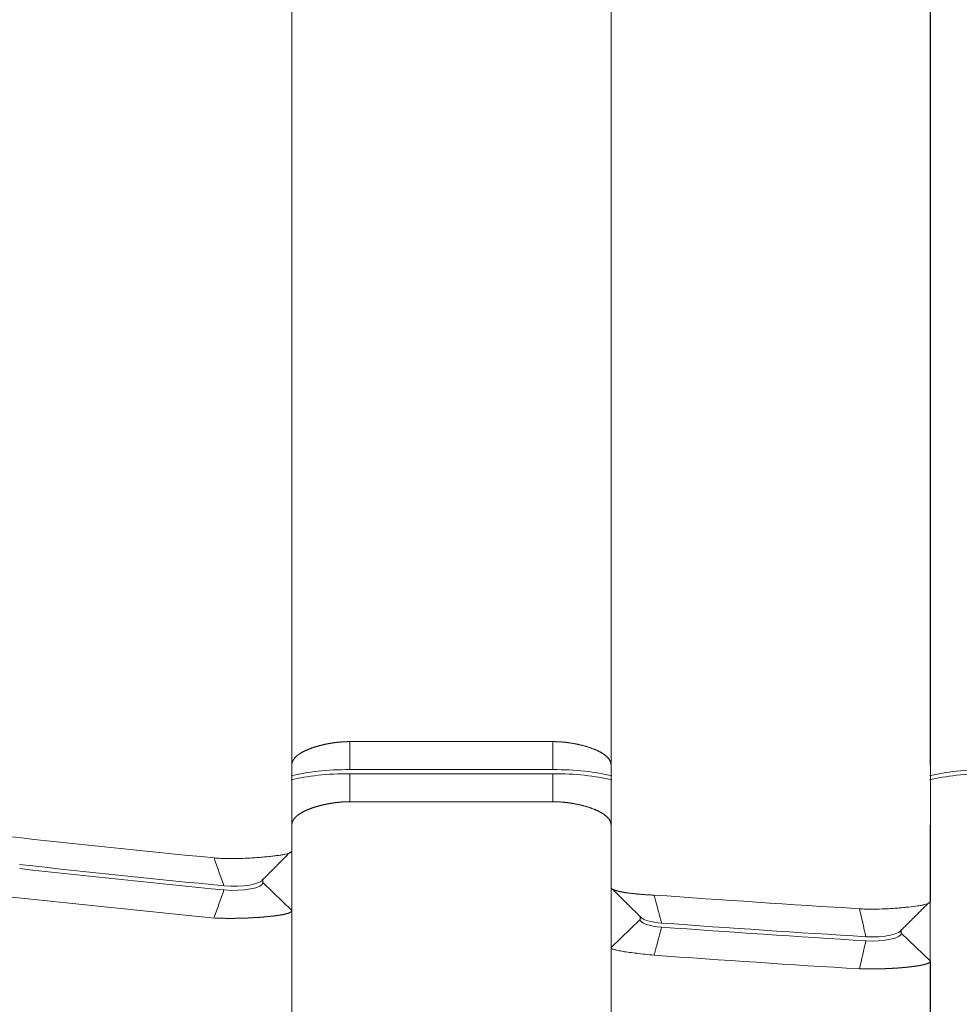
# Model space of a CAD drawing. Header units: millimetres. Extents: x 25069 to 61396, y 8621 to 21558.
# Tile 199 of 256: x 38313 to 38330, y 11519 to 11536. Entities that reach past the tile are written whole.
import ezdxf

# ---------------------------------------------------------------- set-up
doc = ezdxf.new("R2010")
doc.units = ezdxf.units.MM
doc.layers.add('10', color=7, linetype='Continuous')

msp = doc.modelspace()

# ---------------------------------------------------------------- linework, layer by layer
at = {"layer": '10', "color": 7, "linetype": 'Continuous', "lineweight": 18}
for p, q in [((38323.642, 11599.746), (38323.642, 11522.911)), ((38318.143, 11592.737), (38318.143, 11521.44)), ((38323.644, 11520.802), (38323.644, 11592.733)), ((38329.144, 11592.731), (38329.144, 11520.568)), ((38319.142, 11523.315), (38322.642, 11523.315)), ((38322.642, 11522.833), (38319.142, 11522.833)), ((38319.142, 11522.28), (38319.142, 11522.763)), ((38319.142, 11522.763), (38322.642, 11522.763)), ((38322.642, 11522.28), (38322.642, 11522.763)), ((38323.642, 11522.911), (38323.644, 11520.802)), ((38322.642, 11522.28), (38319.142, 11522.28)), ((38323.642, 11521.876), (38323.642, 11394.846)), ((38318.143, 11521.436), (38318.143, 11521.405)), ((38317.643, 11520.887), (38317.643, 11520.939)), ((38318.143, 11520.405), (38317.643, 11520.887)), ((38323.643, 11520.768), (38323.643, 11520.802)), ((38329.143, 11520.565), (38329.143, 11520.534)), ((38318.143, 11520.405), (38318.143, 11401.837)), ((38323.644, 11519.767), (38324.144, 11520.249)), ((38324.144, 11520.301), (38324.144, 11520.249)), ((38328.644, 11520.015), (38328.644, 11520.067)), ((38329.144, 11519.533), (38328.644, 11520.015)), ((38323.644, 11401.833), (38323.644, 11519.767)), ((38329.144, 11519.533), (38329.144, 11401.831))]:
    msp.add_line(p, q, dxfattribs=at)
at = {"layer": '10', "color": 7, "linetype": 'Continuous', "lineweight": 13}
for p, q in [((38329.142, 11522.912), (38329.142, 11599.746)), ((38318.142, 11522.912), (38318.142, 11599.485)), ((38318.142, 11395.107), (38318.142, 11521.876)), ((38329.142, 11394.846), (38329.142, 11521.876))]:
    msp.add_line(p, q, dxfattribs=at)
at = {"layer": '10', "color": 7, "linetype": 'Continuous', "lineweight": 18}
for centre, major_axis, start_param, end_param in [((38348.753, 11542.858), (90.347, -0.005), 4.310995, 4.353016), ((38348.71, 11542.727), (-90.115, 0.005), 1.168832, 1.210958), ((38348.522, 11542.697), (89.69, -0.005), 4.441422, 4.481977), ((38348.487, 11542.559), (-89.429, 0.005), 1.299423, 1.340095)]:
    msp.add_ellipse(centre, major_axis=major_axis, ratio=0.260468, start_param=start_param, end_param=end_param, dxfattribs=at)
for points, knots in [([(38318.142, 11522.911), (38318.142, 11522.913), (38318.142, 11522.917), (38318.143, 11522.924), (38318.143, 11522.93), (38318.144, 11522.936), (38318.145, 11522.942), (38318.146, 11522.948), (38318.148, 11522.954), (38318.15, 11522.959), (38318.152, 11522.965), (38318.154, 11522.971), (38318.156, 11522.977), (38318.159, 11522.982), (38318.161, 11522.988), (38318.164, 11522.993), (38318.167, 11522.999), (38318.171, 11523.004), (38318.174, 11523.01), (38318.178, 11523.015), (38318.182, 11523.021), (38318.186, 11523.026), (38318.19, 11523.031), (38318.195, 11523.036), (38318.199, 11523.041), (38318.204, 11523.046), (38318.209, 11523.051), (38318.214, 11523.056), (38318.22, 11523.061), (38318.225, 11523.066), (38318.231, 11523.071), (38318.236, 11523.076), (38318.242, 11523.081), (38318.248, 11523.085), (38318.255, 11523.09), (38318.261, 11523.095), (38318.267, 11523.099), (38318.274, 11523.104), (38318.281, 11523.108), (38318.288, 11523.113), (38318.295, 11523.117), (38318.302, 11523.121), (38318.309, 11523.126), (38318.316, 11523.13), (38318.324, 11523.134), (38318.331, 11523.138), (38318.339, 11523.142), (38318.347, 11523.146), (38318.355, 11523.15), (38318.363, 11523.154), (38318.371, 11523.158), (38318.379, 11523.162), (38318.387, 11523.166), (38318.396, 11523.169), (38318.404, 11523.173), (38318.413, 11523.177), (38318.421, 11523.18), (38318.43, 11523.184), (38318.439, 11523.187), (38318.448, 11523.191), (38318.457, 11523.194), (38318.466, 11523.198), (38318.475, 11523.201), (38318.484, 11523.204), (38318.493, 11523.208), (38318.502, 11523.211), (38318.511, 11523.214), (38318.52, 11523.217), (38318.53, 11523.22), (38318.539, 11523.223), (38318.549, 11523.226), (38318.558, 11523.229), (38318.568, 11523.232), (38318.577, 11523.234), (38318.587, 11523.237), (38318.596, 11523.24), (38318.606, 11523.243), (38318.616, 11523.245), (38318.625, 11523.248), (38318.635, 11523.25), (38318.645, 11523.253), (38318.654, 11523.255), (38318.664, 11523.257), (38318.674, 11523.26), (38318.684, 11523.262), (38318.694, 11523.264), (38318.703, 11523.266), (38318.713, 11523.269), (38318.723, 11523.271), (38318.733, 11523.273), (38318.743, 11523.275), (38318.752, 11523.277), (38318.762, 11523.278), (38318.772, 11523.28), (38318.782, 11523.282), (38318.791, 11523.284), (38318.801, 11523.286), (38318.811, 11523.287), (38318.821, 11523.289), (38318.83, 11523.29), (38318.84, 11523.292), (38318.85, 11523.293), (38318.859, 11523.295), (38318.869, 11523.296), (38318.879, 11523.297), (38318.888, 11523.299), (38318.898, 11523.3), (38318.907, 11523.301), (38318.917, 11523.302), (38318.926, 11523.303), (38318.936, 11523.304), (38318.945, 11523.305), (38318.955, 11523.306), (38318.964, 11523.307), (38318.973, 11523.308), (38318.983, 11523.309), (38318.992, 11523.309), (38319.001, 11523.31), (38319.01, 11523.311), (38319.019, 11523.311), (38319.028, 11523.312), (38319.037, 11523.313), (38319.046, 11523.313), (38319.055, 11523.313), (38319.064, 11523.314), (38319.073, 11523.314), (38319.082, 11523.314), (38319.091, 11523.315), (38319.099, 11523.315), (38319.108, 11523.315), (38319.117, 11523.315), (38319.125, 11523.315), (38319.134, 11523.315), (38319.139, 11523.315), (38319.142, 11523.315)], [0, 0, 0, 0, 0.010139, 0.020237, 0.030295, 0.040312, 0.050288, 0.060223, 0.070118, 0.079972, 0.089786, 0.099559, 0.109292, 0.118984, 0.128635, 0.138246, 0.147817, 0.157347, 0.166837, 0.176287, 0.185696, 0.195065, 0.204393, 0.213682, 0.22293, 0.232138, 0.241306, 0.250434, 0.259521, 0.268569, 0.277577, 0.286544, 0.295472, 0.304359, 0.313207, 0.322015, 0.330783, 0.339511, 0.3482, 0.356849, 0.365458, 0.374027, 0.382557, 0.391047, 0.399498, 0.407909, 0.416281, 0.424613, 0.432906, 0.44116, 0.449374, 0.457549, 0.465685, 0.473781, 0.481839, 0.489857, 0.497837, 0.505777, 0.513678, 0.521541, 0.529364, 0.537149, 0.544895, 0.552603, 0.560271, 0.567901, 0.575493, 0.583046, 0.59056, 0.598037, 0.605474, 0.612874, 0.620235, 0.627558, 0.634844, 0.642091, 0.6493, 0.656471, 0.663604, 0.670699, 0.677757, 0.684777, 0.691759, 0.698704, 0.705612, 0.712482, 0.719314, 0.72611, 0.732868, 0.739589, 0.746273, 0.752921, 0.759531, 0.766105, 0.772641, 0.779142, 0.785605, 0.792033, 0.798423, 0.804778, 0.811096, 0.817379, 0.823625, 0.829835, 0.83601, 0.842149, 0.848252, 0.85432, 0.860352, 0.866349, 0.872311, 0.878238, 0.88413, 0.889987, 0.895809, 0.901597, 0.90735, 0.913068, 0.918753, 0.924403, 0.930019, 0.935602, 0.941151, 0.946666, 0.952147, 0.957596, 0.963011, 0.968393, 0.973742, 0.979058, 0.984342, 0.989594, 0.994813, 1, 1, 1, 1]), ([(38322.642, 11523.315), (38322.647, 11523.315), (38322.657, 11523.315), (38322.672, 11523.315), (38322.687, 11523.315), (38322.703, 11523.314), (38322.718, 11523.314), (38322.734, 11523.313), (38322.75, 11523.312), (38322.766, 11523.311), (38322.782, 11523.31), (38322.798, 11523.309), (38322.814, 11523.308), (38322.831, 11523.306), (38322.847, 11523.304), (38322.864, 11523.303), (38322.881, 11523.301), (38322.898, 11523.298), (38322.915, 11523.296), (38322.932, 11523.294), (38322.949, 11523.291), (38322.966, 11523.288), (38322.983, 11523.286), (38323, 11523.283), (38323.017, 11523.279), (38323.034, 11523.276), (38323.052, 11523.273), (38323.069, 11523.269), (38323.086, 11523.265), (38323.103, 11523.261), (38323.121, 11523.257), (38323.138, 11523.253), (38323.155, 11523.249), (38323.172, 11523.244), (38323.189, 11523.24), (38323.206, 11523.235), (38323.223, 11523.23), (38323.239, 11523.225), (38323.256, 11523.22), (38323.272, 11523.214), (38323.288, 11523.209), (38323.305, 11523.203), (38323.32, 11523.197), (38323.336, 11523.191), (38323.352, 11523.185), (38323.367, 11523.179), (38323.382, 11523.172), (38323.397, 11523.166), (38323.411, 11523.159), (38323.426, 11523.152), (38323.439, 11523.145), (38323.453, 11523.138), (38323.466, 11523.131), (38323.479, 11523.123), (38323.492, 11523.116), (38323.504, 11523.108), (38323.516, 11523.1), (38323.527, 11523.092), (38323.538, 11523.084), (38323.549, 11523.076), (38323.559, 11523.067), (38323.568, 11523.058), (38323.577, 11523.05), (38323.586, 11523.041), (38323.594, 11523.032), (38323.601, 11523.022), (38323.608, 11523.013), (38323.615, 11523.004), (38323.62, 11522.994), (38323.625, 11522.984), (38323.63, 11522.974), (38323.634, 11522.964), (38323.637, 11522.954), (38323.639, 11522.943), (38323.641, 11522.933), (38323.642, 11522.922), (38323.642, 11522.915), (38323.642, 11522.911)], [0, 0, 0, 0, 0.009151, 0.018401, 0.027753, 0.037205, 0.046761, 0.056419, 0.066181, 0.076048, 0.08602, 0.096098, 0.106283, 0.116576, 0.126976, 0.137485, 0.148103, 0.158831, 0.16967, 0.180619, 0.19168, 0.202853, 0.214138, 0.225536, 0.237047, 0.248672, 0.260412, 0.272266, 0.284235, 0.29632, 0.30852, 0.320837, 0.333271, 0.345821, 0.358489, 0.371274, 0.384178, 0.3972, 0.41034, 0.4236, 0.436979, 0.450477, 0.464095, 0.477833, 0.491692, 0.505671, 0.519771, 0.533992, 0.548334, 0.562798, 0.577384, 0.592092, 0.606922, 0.621875, 0.63695, 0.652148, 0.667469, 0.682913, 0.698481, 0.714173, 0.729988, 0.745927, 0.761991, 0.778178, 0.794491, 0.810927, 0.827489, 0.844176, 0.860987, 0.877924, 0.894986, 0.912174, 0.929487, 0.946927, 0.964492, 0.982183, 1, 1, 1, 1]), ([(38319.142, 11522.28), (38319.139, 11522.28), (38319.134, 11522.28), (38319.125, 11522.28), (38319.117, 11522.28), (38319.108, 11522.28), (38319.099, 11522.279), (38319.091, 11522.279), (38319.082, 11522.279), (38319.073, 11522.279), (38319.064, 11522.278), (38319.055, 11522.278), (38319.046, 11522.278), (38319.037, 11522.277), (38319.028, 11522.277), (38319.019, 11522.276), (38319.01, 11522.276), (38319.001, 11522.275), (38318.992, 11522.274), (38318.983, 11522.273), (38318.973, 11522.273), (38318.964, 11522.272), (38318.955, 11522.271), (38318.945, 11522.27), (38318.936, 11522.269), (38318.926, 11522.268), (38318.917, 11522.267), (38318.907, 11522.266), (38318.898, 11522.265), (38318.888, 11522.263), (38318.879, 11522.262), (38318.869, 11522.261), (38318.859, 11522.259), (38318.85, 11522.258), (38318.84, 11522.257), (38318.83, 11522.255), (38318.821, 11522.254), (38318.811, 11522.252), (38318.801, 11522.25), (38318.791, 11522.249), (38318.782, 11522.247), (38318.772, 11522.245), (38318.762, 11522.243), (38318.752, 11522.241), (38318.743, 11522.239), (38318.733, 11522.237), (38318.723, 11522.235), (38318.713, 11522.233), (38318.703, 11522.231), (38318.694, 11522.229), (38318.684, 11522.227), (38318.674, 11522.224), (38318.664, 11522.222), (38318.654, 11522.22), (38318.645, 11522.217), (38318.635, 11522.215), (38318.625, 11522.212), (38318.616, 11522.21), (38318.606, 11522.207), (38318.596, 11522.205), (38318.587, 11522.202), (38318.577, 11522.199), (38318.568, 11522.196), (38318.558, 11522.193), (38318.549, 11522.191), (38318.539, 11522.188), (38318.53, 11522.185), (38318.52, 11522.182), (38318.511, 11522.179), (38318.502, 11522.175), (38318.493, 11522.172), (38318.484, 11522.169), (38318.475, 11522.166), (38318.466, 11522.162), (38318.457, 11522.159), (38318.448, 11522.156), (38318.439, 11522.152), (38318.43, 11522.149), (38318.421, 11522.145), (38318.413, 11522.142), (38318.404, 11522.138), (38318.396, 11522.134), (38318.387, 11522.13), (38318.379, 11522.127), (38318.371, 11522.123), (38318.363, 11522.119), (38318.355, 11522.115), (38318.347, 11522.111), (38318.339, 11522.107), (38318.331, 11522.103), (38318.324, 11522.099), (38318.316, 11522.095), (38318.309, 11522.09), (38318.302, 11522.086), (38318.295, 11522.082), (38318.288, 11522.077), (38318.281, 11522.073), (38318.274, 11522.068), (38318.267, 11522.064), (38318.261, 11522.059), (38318.255, 11522.055), (38318.248, 11522.05), (38318.242, 11522.045), (38318.236, 11522.041), (38318.231, 11522.036), (38318.225, 11522.031), (38318.22, 11522.026), (38318.214, 11522.021), (38318.209, 11522.016), (38318.204, 11522.011), (38318.199, 11522.006), (38318.195, 11522.001), (38318.19, 11521.996), (38318.186, 11521.991), (38318.182, 11521.985), (38318.178, 11521.98), (38318.174, 11521.975), (38318.171, 11521.969), (38318.167, 11521.964), (38318.164, 11521.958), (38318.161, 11521.953), (38318.159, 11521.947), (38318.156, 11521.941), (38318.154, 11521.936), (38318.152, 11521.93), (38318.15, 11521.924), (38318.148, 11521.918), (38318.146, 11521.912), (38318.145, 11521.906), (38318.144, 11521.9), (38318.143, 11521.894), (38318.143, 11521.888), (38318.142, 11521.882), (38318.142, 11521.878), (38318.142, 11521.876)], [0, 0, 0, 0, 0.005187, 0.010406, 0.015658, 0.020942, 0.026258, 0.031607, 0.036989, 0.042404, 0.047853, 0.053334, 0.058849, 0.064398, 0.069981, 0.075597, 0.081247, 0.086932, 0.09265, 0.098403, 0.104191, 0.110013, 0.11587, 0.121762, 0.127689, 0.133651, 0.139648, 0.14568, 0.151748, 0.157851, 0.16399, 0.170165, 0.176375, 0.182621, 0.188904, 0.195222, 0.201577, 0.207967, 0.214395, 0.220858, 0.227359, 0.233895, 0.240469, 0.247079, 0.253727, 0.260411, 0.267132, 0.27389, 0.280686, 0.287518, 0.294388, 0.301296, 0.308241, 0.315223, 0.322243, 0.329301, 0.336396, 0.343529, 0.3507, 0.357909, 0.365156, 0.372442, 0.379765, 0.387126, 0.394526, 0.401963, 0.40944, 0.416954, 0.424507, 0.432099, 0.439729, 0.447397, 0.455105, 0.462851, 0.470636, 0.478459, 0.486322, 0.494223, 0.502163, 0.510143, 0.518161, 0.526219, 0.534315, 0.542451, 0.550626, 0.55884, 0.567094, 0.575387, 0.583719, 0.592091, 0.600502, 0.608953, 0.617443, 0.625973, 0.634542, 0.643151, 0.6518, 0.660489, 0.669217, 0.677985, 0.686793, 0.695641, 0.704528, 0.713456, 0.722423, 0.731431, 0.740479, 0.749566, 0.758694, 0.767862, 0.77707, 0.786318, 0.795607, 0.804935, 0.814304, 0.823713, 0.833163, 0.842653, 0.852183, 0.861754, 0.871365, 0.881016, 0.890708, 0.900441, 0.910214, 0.920028, 0.929882, 0.939777, 0.949712, 0.959688, 0.969705, 0.979763, 0.989861, 1, 1, 1, 1]), ([(38323.642, 11521.876), (38323.642, 11521.88), (38323.642, 11521.887), (38323.641, 11521.898), (38323.639, 11521.908), (38323.637, 11521.918), (38323.634, 11521.929), (38323.63, 11521.939), (38323.625, 11521.949), (38323.62, 11521.959), (38323.615, 11521.968), (38323.608, 11521.978), (38323.601, 11521.987), (38323.594, 11521.996), (38323.586, 11522.005), (38323.577, 11522.014), (38323.568, 11522.023), (38323.559, 11522.032), (38323.549, 11522.04), (38323.538, 11522.049), (38323.527, 11522.057), (38323.516, 11522.065), (38323.504, 11522.073), (38323.492, 11522.08), (38323.479, 11522.088), (38323.466, 11522.096), (38323.453, 11522.103), (38323.439, 11522.11), (38323.426, 11522.117), (38323.411, 11522.124), (38323.397, 11522.131), (38323.382, 11522.137), (38323.367, 11522.144), (38323.352, 11522.15), (38323.336, 11522.156), (38323.32, 11522.162), (38323.305, 11522.168), (38323.288, 11522.173), (38323.272, 11522.179), (38323.256, 11522.184), (38323.239, 11522.19), (38323.223, 11522.195), (38323.206, 11522.2), (38323.189, 11522.204), (38323.172, 11522.209), (38323.155, 11522.214), (38323.138, 11522.218), (38323.121, 11522.222), (38323.103, 11522.226), (38323.086, 11522.23), (38323.069, 11522.234), (38323.052, 11522.237), (38323.034, 11522.241), (38323.017, 11522.244), (38323, 11522.247), (38322.983, 11522.25), (38322.966, 11522.253), (38322.949, 11522.256), (38322.932, 11522.259), (38322.915, 11522.261), (38322.898, 11522.263), (38322.881, 11522.265), (38322.864, 11522.267), (38322.847, 11522.269), (38322.831, 11522.271), (38322.814, 11522.272), (38322.798, 11522.274), (38322.782, 11522.275), (38322.766, 11522.276), (38322.75, 11522.277), (38322.734, 11522.278), (38322.718, 11522.279), (38322.703, 11522.279), (38322.687, 11522.279), (38322.672, 11522.28), (38322.657, 11522.28), (38322.647, 11522.28), (38322.642, 11522.28)], [0, 0, 0, 0, 0.017817, 0.035508, 0.053073, 0.070513, 0.087826, 0.105014, 0.122076, 0.139013, 0.155824, 0.172511, 0.189073, 0.205509, 0.221822, 0.238009, 0.254073, 0.270012, 0.285827, 0.301519, 0.317087, 0.332531, 0.347852, 0.36305, 0.378125, 0.393078, 0.407908, 0.422616, 0.437202, 0.451666, 0.466008, 0.480229, 0.494329, 0.508308, 0.522167, 0.535905, 0.549523, 0.563021, 0.5764, 0.58966, 0.6028, 0.615822, 0.628726, 0.641511, 0.654179, 0.666729, 0.679163, 0.69148, 0.70368, 0.715765, 0.727734, 0.739588, 0.751328, 0.762953, 0.774464, 0.785862, 0.797147, 0.80832, 0.819381, 0.83033, 0.841169, 0.851897, 0.862515, 0.873024, 0.883424, 0.893717, 0.903902, 0.91398, 0.923952, 0.933819, 0.943581, 0.953239, 0.962795, 0.972247, 0.981599, 0.990849, 1, 1, 1, 1]), ([(38316.802, 11521.312), (38316.84, 11521.309), (38316.878, 11521.306), (38316.956, 11521.302), (38316.996, 11521.301), (38317.076, 11521.3), (38317.116, 11521.3), (38317.197, 11521.301), (38317.277, 11521.303), (38317.356, 11521.306), (38317.414, 11521.31), (38317.434, 11521.311), (38317.472, 11521.313), (38317.491, 11521.315), (38317.547, 11521.318), (38317.619, 11521.324), (38317.687, 11521.33), (38317.753, 11521.336), (38317.784, 11521.34), (38317.843, 11521.346), (38317.871, 11521.35), (38317.91, 11521.355), (38317.923, 11521.356), (38317.947, 11521.36), (38317.959, 11521.362), (38317.993, 11521.367), (38318.034, 11521.375), (38318.066, 11521.383), (38318.087, 11521.39), (38318.093, 11521.393), (38318.105, 11521.398), (38318.111, 11521.4), (38318.125, 11521.408), (38318.132, 11521.414), (38318.141, 11521.426), (38318.143, 11521.433), (38318.143, 11521.44)], [0, 0, 0, 0, 0.0625, 0.0625, 0.125, 0.125, 0.1875, 0.1875, 0.25, 0.3125, 0.3125, 0.34375, 0.34375, 0.375, 0.375, 0.4375, 0.5, 0.5, 0.5625, 0.5625, 0.625, 0.625, 0.65625, 0.65625, 0.6875, 0.6875, 0.75, 0.8125, 0.8125, 0.84375, 0.84375, 0.875, 0.875, 0.9375, 0.9375, 1, 1, 1, 1]), ([(38323.644, 11520.802), (38323.644, 11520.801), (38323.644, 11520.798), (38323.645, 11520.794), (38323.648, 11520.79), (38323.65, 11520.786), (38323.654, 11520.783), (38323.659, 11520.779), (38323.664, 11520.775), (38323.67, 11520.772), (38323.676, 11520.768), (38323.684, 11520.765), (38323.691, 11520.761), (38323.7, 11520.758), (38323.709, 11520.755), (38323.719, 11520.752), (38323.729, 11520.749), (38323.74, 11520.745), (38323.751, 11520.742), (38323.763, 11520.74), (38323.775, 11520.737), (38323.787, 11520.734), (38323.8, 11520.731), (38323.813, 11520.728), (38323.827, 11520.726), (38323.841, 11520.723), (38323.855, 11520.721), (38323.87, 11520.718), (38323.885, 11520.716), (38323.9, 11520.713), (38323.915, 11520.711), (38323.931, 11520.709), (38323.947, 11520.707), (38323.963, 11520.705), (38323.979, 11520.702), (38323.995, 11520.7), (38324.011, 11520.699), (38324.028, 11520.697), (38324.044, 11520.695), (38324.061, 11520.693), (38324.077, 11520.691), (38324.094, 11520.69), (38324.111, 11520.688), (38324.127, 11520.687), (38324.144, 11520.685), (38324.16, 11520.684), (38324.177, 11520.683), (38324.194, 11520.681), (38324.21, 11520.68), (38324.226, 11520.679), (38324.243, 11520.678), (38324.259, 11520.677), (38324.275, 11520.676), (38324.291, 11520.675), (38324.307, 11520.674), (38324.323, 11520.673), (38324.338, 11520.673), (38324.354, 11520.672), (38324.369, 11520.671), (38324.379, 11520.671), (38324.384, 11520.671)], [0, 0, 0, 0, 0.022536, 0.044885, 0.067048, 0.089025, 0.110816, 0.13242, 0.153838, 0.17507, 0.196116, 0.216975, 0.237649, 0.258136, 0.278437, 0.298553, 0.318482, 0.338225, 0.357782, 0.377153, 0.396338, 0.415338, 0.434151, 0.452779, 0.471221, 0.489477, 0.507547, 0.525432, 0.543131, 0.560645, 0.577973, 0.595115, 0.612072, 0.628843, 0.645429, 0.66183, 0.678045, 0.694075, 0.70992, 0.72558, 0.741055, 0.756344, 0.771449, 0.786369, 0.801104, 0.815654, 0.83002, 0.8442, 0.858197, 0.872008, 0.885636, 0.899079, 0.912338, 0.925413, 0.938303, 0.95101, 0.963533, 0.975872, 0.988028, 1, 1, 1, 1]), ([(38327.923, 11520.436), (38327.96, 11520.433), (38327.997, 11520.432), (38328.072, 11520.429), (38328.109, 11520.429), (38328.223, 11520.429), (38328.297, 11520.431), (38328.388, 11520.435), (38328.406, 11520.436), (38328.443, 11520.438), (38328.461, 11520.439), (38328.514, 11520.443), (38328.582, 11520.448), (38328.647, 11520.453), (38328.711, 11520.459), (38328.741, 11520.462), (38328.829, 11520.472), (38328.881, 11520.479), (38328.951, 11520.489), (38328.973, 11520.493), (38329.012, 11520.5), (38329.048, 11520.507), (38329.076, 11520.516), (38329.101, 11520.525), (38329.111, 11520.529), (38329.136, 11520.544), (38329.144, 11520.555), (38329.144, 11520.568)], [0, 0, 0, 0, 0.0625, 0.0625, 0.125, 0.125, 0.25, 0.25, 0.28125, 0.28125, 0.3125, 0.3125, 0.375, 0.4375, 0.4375, 0.5, 0.5, 0.625, 0.625, 0.6875, 0.6875, 0.75, 0.8125, 0.8125, 0.875, 0.875, 1, 1, 1, 1]), ([(38318.143, 11520.405), (38318.143, 11520.403), (38318.143, 11520.401), (38318.142, 11520.398), (38318.141, 11520.395), (38318.139, 11520.391), (38318.136, 11520.388), (38318.133, 11520.385), (38318.129, 11520.382), (38318.124, 11520.379), (38318.119, 11520.376), (38318.114, 11520.373), (38318.108, 11520.37), (38318.101, 11520.367), (38318.094, 11520.364), (38318.087, 11520.361), (38318.079, 11520.358), (38318.07, 11520.356), (38318.061, 11520.353), (38318.052, 11520.35), (38318.042, 11520.348), (38318.031, 11520.345), (38318.021, 11520.343), (38318.01, 11520.34), (38317.998, 11520.338), (38317.986, 11520.335), (38317.974, 11520.333), (38317.961, 11520.331), (38317.949, 11520.329), (38317.935, 11520.326), (38317.922, 11520.324), (38317.908, 11520.322), (38317.894, 11520.32), (38317.879, 11520.318), (38317.864, 11520.316), (38317.85, 11520.314), (38317.834, 11520.312), (38317.819, 11520.31), (38317.803, 11520.308), (38317.787, 11520.306), (38317.771, 11520.305), (38317.755, 11520.303), (38317.738, 11520.301), (38317.722, 11520.3), (38317.705, 11520.298), (38317.688, 11520.297), (38317.671, 11520.295), (38317.654, 11520.294), (38317.637, 11520.292), (38317.619, 11520.291), (38317.602, 11520.29), (38317.584, 11520.288), (38317.567, 11520.287), (38317.549, 11520.286), (38317.531, 11520.285), (38317.514, 11520.284), (38317.496, 11520.283), (38317.478, 11520.282), (38317.46, 11520.281), (38317.442, 11520.28), (38317.424, 11520.279), (38317.406, 11520.278), (38317.389, 11520.277), (38317.371, 11520.276), (38317.353, 11520.276), (38317.335, 11520.275), (38317.317, 11520.274), (38317.3, 11520.274), (38317.282, 11520.273), (38317.265, 11520.273), (38317.247, 11520.272), (38317.23, 11520.272), (38317.212, 11520.272), (38317.195, 11520.271), (38317.178, 11520.271), (38317.161, 11520.271), (38317.144, 11520.27), (38317.127, 11520.27), (38317.11, 11520.27), (38317.094, 11520.27), (38317.077, 11520.27), (38317.061, 11520.27), (38317.045, 11520.27), (38317.028, 11520.27), (38317.012, 11520.27), (38316.997, 11520.271), (38316.981, 11520.271), (38316.965, 11520.271), (38316.95, 11520.271), (38316.935, 11520.272), (38316.92, 11520.272), (38316.905, 11520.273), (38316.89, 11520.273), (38316.875, 11520.274), (38316.861, 11520.274), (38316.847, 11520.275), (38316.833, 11520.275), (38316.823, 11520.276), (38316.819, 11520.276)], [0, 0, 0, 0, 0.013179, 0.0263, 0.039361, 0.052364, 0.065307, 0.078192, 0.091018, 0.103786, 0.116494, 0.129144, 0.141735, 0.154267, 0.166741, 0.179156, 0.191512, 0.203809, 0.216048, 0.228229, 0.24035, 0.252413, 0.264418, 0.276364, 0.288251, 0.30008, 0.311851, 0.323563, 0.335217, 0.346812, 0.358349, 0.369828, 0.381248, 0.39261, 0.403913, 0.415159, 0.426346, 0.437475, 0.448546, 0.459558, 0.470513, 0.481409, 0.492247, 0.503028, 0.51375, 0.524414, 0.535021, 0.545569, 0.55606, 0.566492, 0.576867, 0.587184, 0.597443, 0.607645, 0.617789, 0.627875, 0.637904, 0.647875, 0.657788, 0.667644, 0.677443, 0.687184, 0.696867, 0.706493, 0.716062, 0.725574, 0.735029, 0.744426, 0.753766, 0.763049, 0.772275, 0.781444, 0.790556, 0.799611, 0.808609, 0.81755, 0.826435, 0.835263, 0.844034, 0.852749, 0.861407, 0.870008, 0.878553, 0.887042, 0.895475, 0.903851, 0.912171, 0.920435, 0.928642, 0.936794, 0.94489, 0.95293, 0.960914, 0.968842, 0.976715, 0.984532, 0.992294, 1, 1, 1, 1]), ([(38324.384, 11519.636), (38324.332, 11519.641), (38324.28, 11519.646), (38324.181, 11519.657), (38324.133, 11519.663), (38324.043, 11519.674), (38324, 11519.679), (38323.92, 11519.69), (38323.884, 11519.695), (38323.817, 11519.706), (38323.788, 11519.712), (38323.736, 11519.723), (38323.714, 11519.728), (38323.679, 11519.739), (38323.666, 11519.745), (38323.648, 11519.756), (38323.644, 11519.761), (38323.644, 11519.767)], [0, 0, 0, 0, 0.125, 0.125, 0.25, 0.25, 0.375, 0.375, 0.5, 0.5, 0.625, 0.625, 0.75, 0.75, 0.875, 0.875, 1, 1, 1, 1]), ([(38329.144, 11519.533), (38329.144, 11519.532), (38329.144, 11519.531), (38329.144, 11519.529), (38329.143, 11519.526), (38329.142, 11519.524), (38329.141, 11519.522), (38329.14, 11519.52), (38329.138, 11519.518), (38329.136, 11519.516), (38329.134, 11519.514), (38329.132, 11519.512), (38329.13, 11519.51), (38329.127, 11519.508), (38329.124, 11519.507), (38329.121, 11519.505), (38329.118, 11519.503), (38329.114, 11519.501), (38329.111, 11519.499), (38329.107, 11519.497), (38329.103, 11519.495), (38329.098, 11519.494), (38329.094, 11519.492), (38329.089, 11519.49), (38329.084, 11519.488), (38329.079, 11519.487), (38329.074, 11519.485), (38329.069, 11519.483), (38329.063, 11519.481), (38329.057, 11519.48), (38329.051, 11519.478), (38329.045, 11519.477), (38329.039, 11519.475), (38329.033, 11519.473), (38329.026, 11519.472), (38329.019, 11519.47), (38329.012, 11519.469), (38329.005, 11519.467), (38328.998, 11519.466), (38328.991, 11519.464), (38328.983, 11519.463), (38328.976, 11519.461), (38328.968, 11519.46), (38328.96, 11519.458), (38328.952, 11519.457), (38328.944, 11519.455), (38328.936, 11519.454), (38328.928, 11519.453), (38328.919, 11519.451), (38328.91, 11519.45), (38328.902, 11519.449), (38328.893, 11519.447), (38328.884, 11519.446), (38328.875, 11519.445), (38328.866, 11519.444), (38328.857, 11519.442), (38328.848, 11519.441), (38328.838, 11519.44), (38328.829, 11519.439), (38328.819, 11519.438), (38328.81, 11519.436), (38328.8, 11519.435), (38328.79, 11519.434), (38328.78, 11519.433), (38328.77, 11519.432), (38328.76, 11519.431), (38328.75, 11519.43), (38328.74, 11519.429), (38328.73, 11519.428), (38328.72, 11519.427), (38328.71, 11519.426), (38328.699, 11519.425), (38328.689, 11519.424), (38328.679, 11519.423), (38328.668, 11519.422), (38328.658, 11519.421), (38328.647, 11519.42), (38328.637, 11519.419), (38328.626, 11519.419), (38328.615, 11519.418), (38328.605, 11519.417), (38328.594, 11519.416), (38328.583, 11519.415), (38328.573, 11519.415), (38328.562, 11519.414), (38328.551, 11519.413), (38328.54, 11519.412), (38328.53, 11519.412), (38328.519, 11519.411), (38328.508, 11519.41), (38328.497, 11519.41), (38328.486, 11519.409), (38328.476, 11519.409), (38328.465, 11519.408), (38328.454, 11519.407), (38328.443, 11519.407), (38328.432, 11519.406), (38328.422, 11519.406), (38328.411, 11519.405), (38328.4, 11519.405), (38328.389, 11519.404), (38328.379, 11519.404), (38328.368, 11519.403), (38328.357, 11519.403), (38328.346, 11519.402), (38328.336, 11519.402), (38328.325, 11519.402), (38328.314, 11519.401), (38328.304, 11519.401), (38328.293, 11519.401), (38328.283, 11519.4), (38328.272, 11519.4), (38328.262, 11519.4), (38328.251, 11519.399), (38328.241, 11519.399), (38328.23, 11519.399), (38328.22, 11519.399), (38328.21, 11519.399), (38328.2, 11519.398), (38328.189, 11519.398), (38328.179, 11519.398), (38328.169, 11519.398), (38328.159, 11519.398), (38328.149, 11519.398), (38328.139, 11519.398), (38328.129, 11519.398), (38328.119, 11519.398), (38328.109, 11519.398), (38328.099, 11519.398), (38328.089, 11519.398), (38328.08, 11519.398), (38328.07, 11519.398), (38328.06, 11519.398), (38328.051, 11519.398), (38328.041, 11519.398), (38328.032, 11519.398), (38328.022, 11519.398), (38328.013, 11519.398), (38328.004, 11519.398), (38327.995, 11519.398), (38327.985, 11519.399), (38327.976, 11519.399), (38327.967, 11519.399), (38327.958, 11519.399), (38327.949, 11519.4), (38327.94, 11519.4), (38327.932, 11519.4), (38327.926, 11519.4), (38327.923, 11519.4)], [0, 0, 0, 0, 0.00875, 0.017473, 0.02617, 0.03484, 0.043484, 0.052101, 0.060692, 0.069256, 0.077794, 0.086305, 0.094791, 0.103249, 0.111681, 0.120087, 0.128466, 0.136819, 0.145146, 0.153446, 0.161719, 0.169967, 0.178187, 0.186382, 0.19455, 0.202691, 0.210807, 0.218896, 0.226958, 0.234994, 0.243004, 0.250987, 0.258944, 0.266875, 0.27478, 0.282658, 0.290509, 0.298335, 0.306134, 0.313906, 0.321653, 0.329373, 0.337067, 0.344734, 0.352375, 0.35999, 0.367579, 0.375141, 0.382677, 0.390187, 0.39767, 0.405128, 0.412559, 0.419963, 0.427342, 0.434694, 0.44202, 0.44932, 0.456594, 0.463841, 0.471063, 0.478258, 0.485427, 0.492569, 0.499686, 0.506776, 0.51384, 0.520878, 0.52789, 0.534876, 0.541836, 0.548769, 0.555677, 0.562558, 0.569413, 0.576242, 0.583045, 0.589822, 0.596573, 0.603298, 0.609997, 0.61667, 0.623316, 0.629937, 0.636532, 0.6431, 0.649643, 0.656159, 0.66265, 0.669115, 0.675553, 0.681966, 0.688353, 0.694714, 0.701049, 0.707358, 0.713641, 0.719898, 0.726129, 0.732335, 0.738514, 0.744668, 0.750796, 0.756898, 0.762974, 0.769025, 0.775049, 0.781048, 0.787021, 0.792968, 0.79889, 0.804786, 0.810656, 0.8165, 0.822318, 0.828111, 0.833878, 0.83962, 0.845336, 0.851026, 0.856691, 0.86233, 0.867943, 0.873531, 0.879093, 0.88463, 0.890141, 0.895626, 0.901086, 0.906521, 0.91193, 0.917313, 0.922672, 0.928004, 0.933311, 0.938593, 0.94385, 0.949081, 0.954287, 0.959467, 0.964622, 0.969752, 0.974856, 0.979935, 0.984989, 0.990018, 0.995022, 1, 1, 1, 1])]:
    msp.add_open_spline(points, degree=3, knots=knots, dxfattribs=at)
for points, degree in [([(38319.142, 11522.833), (38319.142, 11523.315)], 1), ([(38322.642, 11522.833), (38322.642, 11522.994), (38322.642, 11523.154), (38322.642, 11523.315)], 3), ([(38318.129, 11522.656), (38318.401, 11522.724), (38318.763, 11522.766), (38319.142, 11522.763)], 3), ([(38319.142, 11522.833), (38318.763, 11522.836), (38318.403, 11522.794), (38318.13, 11522.726)], 3), ([(38323.655, 11522.726), (38323.382, 11522.794), (38323.021, 11522.836), (38322.642, 11522.833)], 3), ([(38322.642, 11522.763), (38323.021, 11522.766), (38323.381, 11522.724), (38323.654, 11522.656)], 3), ([(38329.129, 11522.656), (38329.402, 11522.724), (38329.763, 11522.766), (38330.142, 11522.763)], 3), ([(38330.142, 11522.833), (38329.764, 11522.836), (38329.404, 11522.794), (38329.131, 11522.726)], 3), ([(38313.264, 11521.68), (38314.433, 11521.551), (38315.613, 11521.429), (38316.802, 11521.312)], 3), ([(38317.614, 11520.909), (38318.107, 11521.405)], 1), ([(38316.973, 11520.831), (38316.916, 11520.991), (38316.859, 11521.151), (38316.802, 11521.312)], 3), ([(38317.643, 11520.948), (38317.631, 11520.863), (38317.275, 11520.798), (38316.978, 11520.83)], 3), ([(38316.978, 11520.76), (38317.286, 11520.727), (38317.657, 11520.798), (38317.643, 11520.887)], 3), ([(38316.802, 11520.277), (38316.859, 11520.439), (38316.916, 11520.6), (38316.973, 11520.76)], 3), ([(38323.668, 11520.771), (38324.164, 11520.281)], 1), ([(38316.81, 11520.275), (38315.618, 11520.392), (38314.436, 11520.515), (38313.264, 11520.644)], 3), ([(38324.514, 11520.189), (38324.384, 11520.671)], 1), ([(38324.385, 11520.672), (38325.558, 11520.587), (38326.737, 11520.508), (38327.923, 11520.436)], 3), ([(38328.034, 11519.954), (38327.997, 11520.114), (38327.96, 11520.275), (38327.923, 11520.436)], 3), ([(38328.616, 11520.04), (38329.112, 11520.535)], 1), ([(38324.144, 11520.249), (38324.14, 11520.19), (38324.301, 11520.134), (38324.514, 11520.119)], 3), ([(38324.514, 11520.189), (38324.332, 11520.201), (38324.189, 11520.244), (38324.153, 11520.293)], 3), ([(38324.384, 11519.636), (38324.514, 11520.119)], 1), ([(38328.644, 11520.085), (38328.655, 11520.002), (38328.335, 11519.933), (38328.037, 11519.954)], 3), ([(38327.923, 11519.4), (38327.96, 11519.562), (38327.997, 11519.723), (38328.033, 11519.884)], 3), ([(38328.037, 11519.884), (38328.335, 11519.863), (38328.655, 11519.932), (38328.644, 11520.015)], 3), ([(38327.923, 11519.4), (38326.737, 11519.472), (38325.558, 11519.551), (38324.384, 11519.636)], 3)]:
    msp.add_open_spline(points, degree=degree, dxfattribs=at)

doc.saveas('drawing.dxf')
